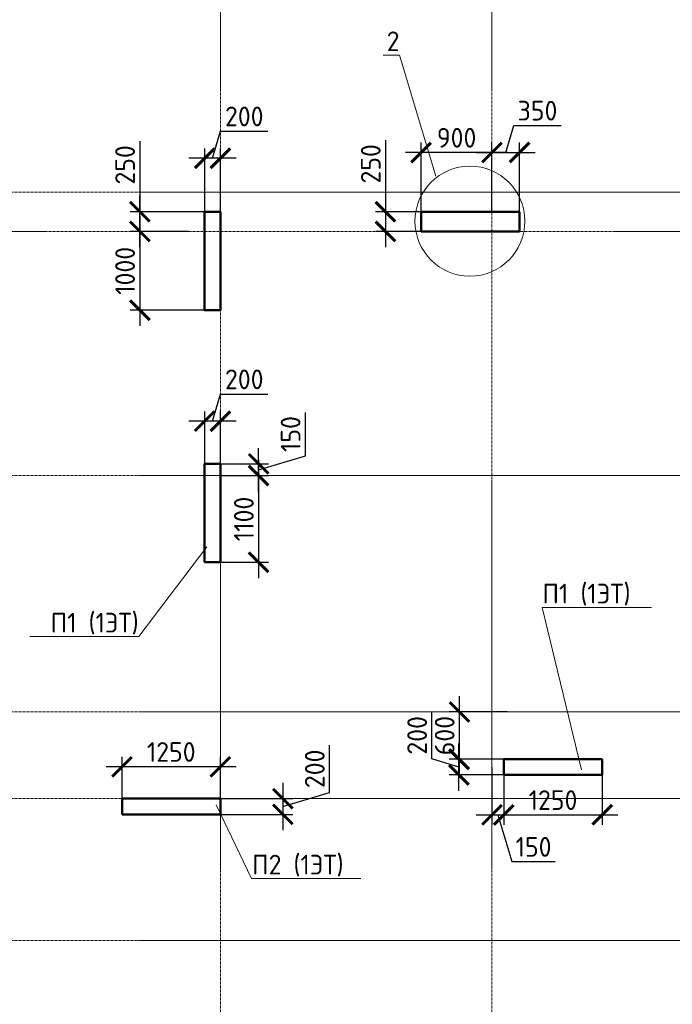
# Model space of a CAD drawing. Header units: millimetres. Extents: x 263826 to 1718326, y -423071 to 70137.
# Tile 190 of 256: x 434643 to 442934, y -73275 to -60776. Entities that reach past the tile are written whole.
import ezdxf
from ezdxf import colors
from ezdxf.entities.mleader import LeaderData, LeaderLine
from ezdxf.math import Vec2, Vec3

# ---------------------------------------------------------------- set-up
doc = ezdxf.new("R2010")
doc.units = ezdxf.units.MM
doc.linetypes.add('______5', pattern=[1100, 800, -100, 100, -100])
doc.linetypes.add('осевая', pattern=[50.8, 31.75, -6.35, 6.35, -6.35])
for name, color, linetype, lineweight in [('Конструкции 0.5', 5, 'Continuous', 50), ('Оси', 40, '______5', 18), ('подоснова', 151, 'Continuous', 5), ('РАЗМЕРЫ', 1, 'Continuous', 9), ('Узлы', 7, 'Continuous', 0)]:
    doc.layers.add(name, color=color, linetype=linetype, lineweight=lineweight)
doc.layers.add('Стена_ бетон не несущ.', color=7, linetype='Continuous', lineweight=35, true_color=0xb4b496)
doc.layers.add('Стена_ бетон несущ.', color=7, linetype='Continuous', lineweight=70, true_color=0xb4b496)
doc.styles.add('GOST-2.304_Type-B', font='GOST_Common.ttf')
doc.dimstyles.new('СПДС', dxfattribs={"dimscale": 100, "dimtxt": 2.5, "dimasz": 2.5, "dimexe": 1.25, "dimexo": 0, "dimtad": 1, "dimdec": 0, "dimtxsty": 'GOST-2.304_Type-B', "dimblk": 'ARCHTICK', "dimcen": 2.5, "dimdle": 2, "dimadec": 0, "dimazin": 2, "dimtfac": 0.75, "dimtdec": 0, "dimtmove": 1, "dimatfit": 3, "dimfxl": 1, "dimtolj": 1, "dimarcsym": 1})

# ---------------------------------------------------------------- blocks, each defined once
blk = doc.blocks.new('оси 2.2-2.3')
at = {"layer": 'Оси', "color": 16, "linetype": 'осевая', "lineweight": 0, "transparency": 33554687}
for p, q in [((487804.9, -104267.9), (487804.9, -130953.9)), ((491254.9, -104267.9), (491254.9, -130953.9)), ((468076.3, -109995.4), (524372.9, -109995.4)), ((468653.8, -110495.4), (523696.4, -110495.4)), ((468076.3, -113595.4), (524372.9, -113595.4)), ((468076.3, -116595.4), (524372.9, -116595.4)), ((468076.3, -117695.4), (524372.9, -117695.4)), ((468076.3, -119495.4), (524372.9, -119495.4))]:
    blk.add_line(p, q, dxfattribs=at)
blk = doc.blocks.new('_ArchTick')
at = {"color": 0, "linetype": 'ByBlock', "const_width": 0.15}
blk.add_lwpolyline([(-0.5, -0.5), (0.5, 0.5)], dxfattribs=at)
blk = doc.blocks.new('*D1799')
at = {"layer": 'DEFPOINTS', "color": 0, "transparency": 16777216}
for p in [(437093, -66414), (437678, -66414), (437326, -66564)]:
    blk.add_point(p, dxfattribs=at)
at = {"layer": 'РАЗМЕРЫ', "color": 0, "lineweight": -2, "transparency": 16777216}
for p, q in [((438272, -66311), (438272, -65761)), ((437678, -66764), (437678, -66214)), ((437678, -66489), (438272, -66311)), ((437093, -66414), (437803, -66414)), ((437326, -66564), (437803, -66564))]:
    blk.add_line(p, q, dxfattribs=at)
at = {"layer": 'РАЗМЕРЫ', "color": 0, "lineweight": -2, "transparency": 16777216, "xscale": 250, "yscale": 250, "zscale": 250}
for p, rotation in [((437678, -66414), 90), ((437678, -66564), 270)]:
    blk.add_blockref('_ArchTick', p, dxfattribs=dict(at, rotation=rotation))
at = {"layer": 'РАЗМЕРЫ', "color": 0, "lineweight": 0, "transparency": 16777216, "insert": (438085, -66036), "char_height": 250, "attachment_point": 5, "rotation": 90, "style": 'GOST-2.304_Type-B'}
blk.add_mtext('\\A1;150', dxfattribs=at)
blk = doc.blocks.new('*D1800')
at = {"layer": 'DEFPOINTS', "color": 0, "transparency": 16777216}
for p in [(437193, -66564), (437193, -67664), (437678, -67664)]:
    blk.add_point(p, dxfattribs=at)
at = {"layer": 'РАЗМЕРЫ', "color": 0, "lineweight": -2, "transparency": 16777216}
for p, q in [((437678, -66364), (437678, -67864)), ((437193, -66564), (437803, -66564)), ((437193, -67664), (437803, -67664))]:
    blk.add_line(p, q, dxfattribs=at)
at = {"layer": 'РАЗМЕРЫ', "color": 0, "lineweight": -2, "transparency": 16777216, "xscale": 250, "yscale": 250, "zscale": 250}
for p, rotation in [((437678, -66564), 90), ((437678, -67664), 270)]:
    blk.add_blockref('_ArchTick', p, dxfattribs=dict(at, rotation=rotation))
at = {"layer": 'РАЗМЕРЫ', "color": 0, "lineweight": 0, "transparency": 16777216, "insert": (437491, -67114), "char_height": 250, "attachment_point": 5, "rotation": 90, "style": 'GOST-2.304_Type-B'}
blk.add_mtext('\\A1;1100', dxfattribs=at)
blk = doc.blocks.new('*D1801')
at = {"layer": 'DEFPOINTS', "color": 0, "transparency": 16777216}
for p in [(436993, -65873), (436993, -66414), (437193, -66414)]:
    blk.add_point(p, dxfattribs=at)
at = {"layer": 'РАЗМЕРЫ', "color": 0, "lineweight": -2, "transparency": 16777216}
for p, q in [((437093, -65873), (437196, -65529)), ((437196, -65529), (437796, -65529)), ((436993, -66414), (436993, -65748)), ((437193, -66414), (437193, -65748)), ((437393, -65873), (436793, -65873))]:
    blk.add_line(p, q, dxfattribs=at)
at = {"layer": 'РАЗМЕРЫ', "color": 0, "lineweight": -2, "transparency": 16777216, "xscale": 250, "yscale": 250, "zscale": 250, "rotation": 180}
blk.add_blockref('_ArchTick', (436993, -65873), dxfattribs=at)
at = {"layer": 'РАЗМЕРЫ', "color": 0, "lineweight": -2, "transparency": 16777216, "xscale": 250, "yscale": 250, "zscale": 250}
blk.add_blockref('_ArchTick', (437193, -65873), dxfattribs=at)
at = {"layer": 'РАЗМЕРЫ', "color": 0, "lineweight": 0, "transparency": 16777216, "insert": (437496, -65342), "char_height": 250, "attachment_point": 5, "style": 'GOST-2.304_Type-B'}
blk.add_mtext('\\A1;200', dxfattribs=at)
blk = doc.blocks.new('*D1834')
at = {"layer": 'DEFPOINTS', "color": 0, "transparency": 16777216}
for p in [(435943, -70260), (435943, -70664), (437193, -70764)]:
    blk.add_point(p, dxfattribs=at)
at = {"layer": 'РАЗМЕРЫ', "color": 0, "lineweight": -2, "transparency": 16777216}
for p, q in [((435943, -70664), (435943, -70135)), ((437193, -70764), (437193, -70135)), ((437393, -70260), (435743, -70260))]:
    blk.add_line(p, q, dxfattribs=at)
at = {"layer": 'РАЗМЕРЫ', "color": 0, "lineweight": -2, "transparency": 16777216, "xscale": 250, "yscale": 250, "zscale": 250, "rotation": 180}
blk.add_blockref('_ArchTick', (435943, -70260), dxfattribs=at)
at = {"layer": 'РАЗМЕРЫ', "color": 0, "lineweight": -2, "transparency": 16777216, "xscale": 250, "yscale": 250, "zscale": 250}
blk.add_blockref('_ArchTick', (437193, -70260), dxfattribs=at)
at = {"layer": 'РАЗМЕРЫ', "color": 0, "lineweight": 0, "transparency": 16777216, "insert": (436568, -70072), "char_height": 250, "attachment_point": 5, "style": 'GOST-2.304_Type-B'}
blk.add_mtext('\\A1;1250', dxfattribs=at)
blk = doc.blocks.new('*D1835')
at = {"layer": 'DEFPOINTS', "color": 0, "transparency": 16777216}
for p in [(436759, -70664), (436759, -70864), (437986, -70864)]:
    blk.add_point(p, dxfattribs=at)
at = {"layer": 'РАЗМЕРЫ', "color": 0, "lineweight": -2, "transparency": 16777216}
for p, q in [((438579, -70586), (438579, -69986)), ((437986, -70464), (437986, -71064)), ((437986, -70764), (438579, -70586)), ((436759, -70664), (438111, -70664)), ((436759, -70864), (438111, -70864))]:
    blk.add_line(p, q, dxfattribs=at)
at = {"layer": 'РАЗМЕРЫ', "color": 0, "lineweight": -2, "transparency": 16777216, "xscale": 250, "yscale": 250, "zscale": 250}
for p, rotation in [((437986, -70664), 90), ((437986, -70864), 270)]:
    blk.add_blockref('_ArchTick', p, dxfattribs=dict(at, rotation=rotation))
at = {"layer": 'РАЗМЕРЫ', "color": 0, "lineweight": 0, "transparency": 16777216, "insert": (438392, -70286), "char_height": 250, "attachment_point": 5, "rotation": 90, "style": 'GOST-2.304_Type-B'}
blk.add_mtext('\\A1;200', dxfattribs=at)
blk = doc.blocks.new('*D1836')
at = {"layer": 'DEFPOINTS', "color": 0, "transparency": 16777216}
for p in [(440223, -70164), (441084, -70164), (441084, -70364)]:
    blk.add_point(p, dxfattribs=at)
at = {"layer": 'РАЗМЕРЫ', "color": 0, "lineweight": -2, "transparency": 16777216}
for p, q in [((439880, -70161), (439880, -69561)), ((440223, -70564), (440223, -69964)), ((440223, -70264), (439880, -70161)), ((441084, -70164), (440098, -70164)), ((441084, -70364), (440098, -70364))]:
    blk.add_line(p, q, dxfattribs=at)
at = {"layer": 'РАЗМЕРЫ', "color": 0, "lineweight": -2, "transparency": 16777216, "xscale": 250, "yscale": 250, "zscale": 250}
for p, rotation in [((440223, -70164), 90), ((440223, -70364), 270)]:
    blk.add_blockref('_ArchTick', p, dxfattribs=dict(at, rotation=rotation))
at = {"layer": 'РАЗМЕРЫ', "color": 0, "lineweight": 0, "transparency": 16777216, "insert": (439692, -69861), "char_height": 250, "attachment_point": 5, "rotation": 90, "style": 'GOST-2.304_Type-B'}
blk.add_mtext('\\A1;200', dxfattribs=at)
blk = doc.blocks.new('*D1808')
at = {"layer": 'DEFPOINTS', "color": 0, "transparency": 16777216}
for p in [(440229, -69564), (440835, -69564), (440922, -70164)]:
    blk.add_point(p, dxfattribs=at)
at = {"layer": 'РАЗМЕРЫ', "color": 0, "lineweight": -2, "transparency": 16777216}
for p, q in [((440229, -70364), (440229, -69364)), ((440835, -69564), (440104, -69564)), ((440922, -70164), (440104, -70164))]:
    blk.add_line(p, q, dxfattribs=at)
at = {"layer": 'РАЗМЕРЫ', "color": 0, "lineweight": -2, "transparency": 16777216, "xscale": 250, "yscale": 250, "zscale": 250}
for p, rotation in [((440229, -69564), 90), ((440229, -70164), 270)]:
    blk.add_blockref('_ArchTick', p, dxfattribs=dict(at, rotation=rotation))
at = {"layer": 'РАЗМЕРЫ', "color": 0, "lineweight": 0, "transparency": 16777216, "insert": (440042, -69864), "char_height": 250, "attachment_point": 5, "rotation": 90, "style": 'GOST-2.304_Type-B'}
blk.add_mtext('\\A1;600', dxfattribs=at)
blk = doc.blocks.new('*D1837')
at = {"layer": 'DEFPOINTS', "color": 0, "transparency": 16777216}
for p in [(440643, -70263), (440793, -70264), (440793, -70870)]:
    blk.add_point(p, dxfattribs=at)
at = {"layer": 'РАЗМЕРЫ', "color": 0, "lineweight": -2, "transparency": 16777216}
for p, q in [((440643, -70263), (440643, -70995)), ((440793, -70264), (440793, -70995)), ((440443, -70870), (440993, -70870)), ((440718, -70870), (440896, -71464)), ((440896, -71464), (441446, -71464))]:
    blk.add_line(p, q, dxfattribs=at)
at = {"layer": 'РАЗМЕРЫ', "color": 0, "lineweight": -2, "transparency": 16777216, "xscale": 250, "yscale": 250, "zscale": 250, "rotation": 180}
blk.add_blockref('_ArchTick', (440643, -70870), dxfattribs=at)
at = {"layer": 'РАЗМЕРЫ', "color": 0, "lineweight": -2, "transparency": 16777216, "xscale": 250, "yscale": 250, "zscale": 250}
blk.add_blockref('_ArchTick', (440793, -70870), dxfattribs=at)
at = {"layer": 'РАЗМЕРЫ', "color": 0, "lineweight": 0, "transparency": 16777216, "insert": (441171, -71277), "char_height": 250, "attachment_point": 5, "style": 'GOST-2.304_Type-B'}
blk.add_mtext('\\A1;150', dxfattribs=at)
blk = doc.blocks.new('*D1838')
at = {"layer": 'DEFPOINTS', "color": 0, "transparency": 16777216}
for p in [(442043, -70364), (440793, -70531), (442043, -70870)]:
    blk.add_point(p, dxfattribs=at)
at = {"layer": 'РАЗМЕРЫ', "color": 0, "lineweight": -2, "transparency": 16777216}
for p, q in [((442043, -70364), (442043, -70995)), ((440793, -70531), (440793, -70995)), ((440593, -70870), (442243, -70870))]:
    blk.add_line(p, q, dxfattribs=at)
at = {"layer": 'РАЗМЕРЫ', "color": 0, "lineweight": -2, "transparency": 16777216, "xscale": 250, "yscale": 250, "zscale": 250, "rotation": 180}
blk.add_blockref('_ArchTick', (440793, -70870), dxfattribs=at)
at = {"layer": 'РАЗМЕРЫ', "color": 0, "lineweight": -2, "transparency": 16777216, "xscale": 250, "yscale": 250, "zscale": 250}
blk.add_blockref('_ArchTick', (442043, -70870), dxfattribs=at)
at = {"layer": 'РАЗМЕРЫ', "color": 0, "lineweight": 0, "transparency": 16777216, "insert": (441418, -70683), "char_height": 250, "attachment_point": 5, "style": 'GOST-2.304_Type-B'}
blk.add_mtext('\\A1;1250', dxfattribs=at)
blk = doc.blocks.new('*D1879')
at = {"layer": 'DEFPOINTS', "color": 0, "transparency": 16777216}
for p in [(439743, -62462), (439743, -63214), (440643, -63214)]:
    blk.add_point(p, dxfattribs=at)
at = {"layer": 'РАЗМЕРЫ', "color": 0, "lineweight": -2, "transparency": 16777216}
for p, q in [((439743, -63214), (439743, -62337)), ((440643, -63214), (440643, -62337)), ((440843, -62462), (439543, -62462))]:
    blk.add_line(p, q, dxfattribs=at)
at = {"layer": 'РАЗМЕРЫ', "color": 0, "lineweight": -2, "transparency": 16777216, "xscale": 250, "yscale": 250, "zscale": 250, "rotation": 180}
blk.add_blockref('_ArchTick', (439743, -62462), dxfattribs=at)
at = {"layer": 'РАЗМЕРЫ', "color": 0, "lineweight": -2, "transparency": 16777216, "xscale": 250, "yscale": 250, "zscale": 250}
blk.add_blockref('_ArchTick', (440643, -62462), dxfattribs=at)
at = {"layer": 'РАЗМЕРЫ', "color": 0, "lineweight": 0, "transparency": 16777216, "insert": (440193, -62275), "char_height": 250, "attachment_point": 5, "style": 'GOST-2.304_Type-B'}
blk.add_mtext('\\A1;900', dxfattribs=at)
blk = doc.blocks.new('*D1880')
at = {"layer": 'DEFPOINTS', "color": 0, "transparency": 16777216}
for p in [(440993, -62462), (440643, -62964), (440993, -63214)]:
    blk.add_point(p, dxfattribs=at)
at = {"layer": 'РАЗМЕРЫ', "color": 0, "lineweight": -2, "transparency": 16777216}
for p, q in [((440818, -62462), (440921, -62119)), ((440921, -62119), (441521, -62119)), ((440643, -62964), (440643, -62337)), ((440993, -63214), (440993, -62337)), ((440443, -62462), (441193, -62462))]:
    blk.add_line(p, q, dxfattribs=at)
at = {"layer": 'РАЗМЕРЫ', "color": 0, "lineweight": -2, "transparency": 16777216, "xscale": 250, "yscale": 250, "zscale": 250, "rotation": 180}
blk.add_blockref('_ArchTick', (440643, -62462), dxfattribs=at)
at = {"layer": 'РАЗМЕРЫ', "color": 0, "lineweight": -2, "transparency": 16777216, "xscale": 250, "yscale": 250, "zscale": 250}
blk.add_blockref('_ArchTick', (440993, -62462), dxfattribs=at)
at = {"layer": 'РАЗМЕРЫ', "color": 0, "lineweight": 0, "transparency": 16777216, "insert": (441221, -61931), "char_height": 250, "attachment_point": 5, "style": 'GOST-2.304_Type-B'}
blk.add_mtext('\\A1;350', dxfattribs=at)
blk = doc.blocks.new('*D1881')
at = {"layer": 'DEFPOINTS', "color": 0, "transparency": 16777216}
for p in [(439891, -63214), (439290, -63464), (439891, -63464)]:
    blk.add_point(p, dxfattribs=at)
at = {"layer": 'РАЗМЕРЫ', "color": 0, "lineweight": -2, "transparency": 16777216}
for p, q in [((439290, -62306), (439290, -63214)), ((439290, -63014), (439290, -63664)), ((439891, -63214), (439165, -63214)), ((439891, -63464), (439165, -63464))]:
    blk.add_line(p, q, dxfattribs=at)
at = {"layer": 'РАЗМЕРЫ', "color": 0, "lineweight": -2, "transparency": 16777216, "xscale": 250, "yscale": 250, "zscale": 250}
for p, rotation in [((439290, -63214), 90), ((439290, -63464), 270)]:
    blk.add_blockref('_ArchTick', p, dxfattribs=dict(at, rotation=rotation))
at = {"layer": 'РАЗМЕРЫ', "color": 0, "lineweight": 0, "transparency": 16777216, "insert": (439103, -62606), "char_height": 250, "attachment_point": 5, "rotation": 90, "style": 'GOST-2.304_Type-B'}
blk.add_mtext('\\A1;250', dxfattribs=at)
blk = doc.blocks.new('*D1910')
at = {"layer": 'DEFPOINTS', "color": 0, "transparency": 16777216}
for p in [(436787, -63464), (436170, -64464), (436993, -64464)]:
    blk.add_point(p, dxfattribs=at)
at = {"layer": 'РАЗМЕРЫ', "color": 0, "lineweight": -2, "transparency": 16777216}
for p, q in [((436170, -63264), (436170, -64664)), ((436787, -63464), (436045, -63464)), ((436993, -64464), (436045, -64464))]:
    blk.add_line(p, q, dxfattribs=at)
at = {"layer": 'РАЗМЕРЫ', "color": 0, "lineweight": -2, "transparency": 16777216, "xscale": 250, "yscale": 250, "zscale": 250}
for p, rotation in [((436170, -63464), 90), ((436170, -64464), 270)]:
    blk.add_blockref('_ArchTick', p, dxfattribs=dict(at, rotation=rotation))
at = {"layer": 'РАЗМЕРЫ', "color": 0, "lineweight": 0, "transparency": 16777216, "insert": (435982, -63964), "char_height": 250, "attachment_point": 5, "rotation": 90, "style": 'GOST-2.304_Type-B'}
blk.add_mtext('\\A1;1000', dxfattribs=at)
blk = doc.blocks.new('*D1942')
at = {"layer": 'DEFPOINTS', "color": 0, "transparency": 16777216}
for p in [(436170, -63214), (437053, -63214, 3100), (436786, -63464, 3100)]:
    blk.add_point(p, dxfattribs=at)
at = {"layer": 'РАЗМЕРЫ', "color": 0, "lineweight": -2, "transparency": 16777216}
for p, q in [((436170, -62319), (436170, -63214)), ((436170, -63664), (436170, -63014)), ((437053, -63214), (436045, -63214)), ((436786, -63464), (436045, -63464))]:
    blk.add_line(p, q, dxfattribs=at)
at = {"layer": 'РАЗМЕРЫ', "color": 0, "lineweight": -2, "transparency": 16777216, "xscale": 250, "yscale": 250, "zscale": 250}
for p, rotation in [((436170, -63214), 90), ((436170, -63464), 270)]:
    blk.add_blockref('_ArchTick', p, dxfattribs=dict(at, rotation=rotation))
at = {"layer": 'РАЗМЕРЫ', "color": 0, "lineweight": 0, "transparency": 16777216, "insert": (435982, -62619), "char_height": 250, "attachment_point": 5, "rotation": 90, "style": 'GOST-2.304_Type-B'}
blk.add_mtext('\\A1;250', dxfattribs=at)
blk = doc.blocks.new('*D1943')
at = {"layer": 'DEFPOINTS', "color": 0, "transparency": 16777216}
for p in [(436993, -62535), (436993, -63214), (437193, -63214, 3100)]:
    blk.add_point(p, dxfattribs=at)
at = {"layer": 'РАЗМЕРЫ', "color": 0, "lineweight": -2, "transparency": 16777216}
for p, q in [((437093, -62535), (437196, -62191)), ((437196, -62191), (437796, -62191)), ((436993, -63214), (436993, -62410)), ((437193, -63214), (437193, -62410)), ((437393, -62535), (436793, -62535))]:
    blk.add_line(p, q, dxfattribs=at)
at = {"layer": 'РАЗМЕРЫ', "color": 0, "lineweight": -2, "transparency": 16777216, "xscale": 250, "yscale": 250, "zscale": 250, "rotation": 180}
blk.add_blockref('_ArchTick', (436993, -62535), dxfattribs=at)
at = {"layer": 'РАЗМЕРЫ', "color": 0, "lineweight": -2, "transparency": 16777216, "xscale": 250, "yscale": 250, "zscale": 250}
blk.add_blockref('_ArchTick', (437193, -62535), dxfattribs=at)
at = {"layer": 'РАЗМЕРЫ', "color": 0, "lineweight": 0, "transparency": 16777216, "insert": (437496, -62004), "char_height": 250, "attachment_point": 5, "style": 'GOST-2.304_Type-B'}
blk.add_mtext('\\A1;200', dxfattribs=at)
blk = doc.blocks.new('_None')

msp = doc.modelspace()

# ---------------------------------------------------------------- linework, layer by layer
at = {"color": 1, "elevation": -4157.37226}
msp.add_lwpolyline([(436992.86242, -63213.62599), (437192.86242, -63213.62599), (437192.86242, -64463.6257), (436992.86242, -64463.6257)], close=True, dxfattribs=at)
at = {"color": 1, "lineweight": 50, "elevation": -4157.37226}
msp.add_lwpolyline([(436992.86242, -63213.62599), (437192.86242, -63213.62599), (437192.86242, -64463.6257), (436992.86242, -64463.6257)], close=True, dxfattribs=at)
at = {"color": 4, "lineweight": 0}
msp.add_circle((440362.90317, -63333.80178), 698.41929, dxfattribs=at)
at = {"layer": 'Конструкции 0.5'}
for p, q in [((440272.85531, -63213.62565, -4157.37226), (439742.85531, -63213.62565, -4157.37226)), ((439742.85531, -63213.62565, -4157.37226), (439742.85531, -63463.62565, -4157.37226)), ((440392.85531, -63213.62565, -4157.37226), (440272.85531, -63213.62565, -4157.37226)), ((440992.85684, -63213.62565, -4157.37226), (440392.85531, -63213.62565, -4157.37226)), ((440992.85684, -63463.62565, -4157.37226), (440992.85684, -63213.62565, -4157.37226)), ((439742.85531, -63463.62565, -4157.37226), (440792.85531, -63463.62565, -4157.37226)), ((440792.85531, -63463.62565, -4157.37226), (440912.85531, -63463.62565, -4157.37226)), ((440912.85531, -63463.62565, -4157.37226), (440992.85684, -63463.62565, -4157.37226)), ((437112.85531, -66413.6257, -4157.37226), (436992.85531, -66413.6257, -4157.37226)), ((436992.85531, -66413.6257, -4157.37226), (436992.85531, -67663.62592, -4157.37226)), ((437192.85531, -66413.6257, -4157.37226), (437112.85531, -66413.6257, -4157.37226)), ((437192.85531, -67043.62592, -4157.37226), (437192.85531, -66413.6257, -4157.37226)), ((437192.85531, -67163.62592, -4157.37226), (437192.85531, -67043.62592, -4157.37226)), ((437192.85531, -67663.62592, -4157.37226), (437192.85531, -67163.62592, -4157.37226)), ((436992.85531, -67663.62592, -4157.37226), (437112.85531, -67663.62592, -4157.37226)), ((437112.85531, -67663.62592, -4157.37226), (437192.85531, -67663.62592, -4157.37226)), ((442042.85531, -70163.62565, -4157.37226), (440792.85531, -70163.62565, -4157.37226)), ((440792.85531, -70163.62565, -4157.37226), (440792.85531, -70363.62565, -4157.37226)), ((442042.85531, -70363.62565, -4157.37226), (442042.85531, -70163.62565, -4157.37226)), ((440792.85531, -70363.62565, -4157.37226), (442042.85531, -70363.62565, -4157.37226)), ((436992.85531, -70663.62565, -4157.37226), (435942.8569, -70663.62565, -4157.37226)), ((435942.8569, -70663.62565, -4157.37226), (435942.8569, -70863.62565, -4157.37226)), ((437112.85531, -70663.62565, -4157.37226), (436992.85531, -70663.62565, -4157.37226)), ((437192.85531, -70663.62565, -4157.37226), (437112.85531, -70663.62565, -4157.37226)), ((437192.85531, -70863.62565, -4157.37226), (437192.85531, -70663.62565, -4157.37226)), ((435942.8569, -70863.62565, -4157.37226), (436992.85531, -70863.62565, -4157.37226)), ((436992.85531, -70863.62565, -4157.37226), (437112.85531, -70863.62565, -4157.37226)), ((437112.85531, -70863.62565, -4157.37226), (437192.85531, -70863.62565, -4157.37226))]:
    msp.add_line(p, q, dxfattribs=at)
at = {"layer": 'Конструкции 0.5', "color": 1}
msp.add_line((436993.02248, -64463.6257, -4157.37226), (437192.85531, -64463.6257, -4157.37226), dxfattribs=at)
at = {"layer": 'Стена_ бетон не несущ.', "color": 1, "linetype": 'Continuous', "lineweight": 35, "transparency": 33554687}
for p, q in [((436992.86242, -63213.62599, -4157.37226), (437192.86242, -63213.62599, -4157.37226)), ((437192.86242, -64463.6257, -4157.37226), (436992.86242, -64463.6257, -4157.37226))]:
    msp.add_line(p, q, dxfattribs=at)
at = {"layer": 'Стена_ бетон несущ.', "color": 1, "linetype": 'Continuous', "lineweight": 35, "transparency": 33554687}
for p, q in [((437192.86242, -63213.62599, -4157.37226), (436992.86242, -63213.62599, -4157.37226)), ((436992.86242, -63213.62599, -4157.37226), (436992.86242, -64463.6257, -4157.37226)), ((437192.86242, -64463.6257, -4157.37226), (437192.86242, -63213.62599, -4157.37226)), ((436992.86242, -64463.6257, -4157.37226), (437192.86242, -64463.6257, -4157.37226))]:
    msp.add_line(p, q, dxfattribs=at)

# ---------------------------------------------------------------- block references
at = {"layer": 'РАЗМЕРЫ', "color": 1}
msp.add_blockref('оси 2.2-2.3', (-50611.99665, 47031.72666, -4157.37226), dxfattribs=at)

# ---------------------------------------------------------------- dimensions: what is measured, and where the dimension line sits
at = {"layer": 'РАЗМЕРЫ', "color": 1, "lineweight": 0}
for base, p1, p2, picture, middle in [((436992.95107, -62535.18816, -4157.37226), (437192.95107, -63213.62599, -1057.37226), (436992.95107, -63213.62599, -4157.37226), '*D1943', (437258.57607, -62003.93816, -4157.37226)), ((440992.85684, -62462.34513, -4157.37226), (440642.95107, -62963.62565, -4157.37226), (440992.85684, -63213.62565, -4157.37226), '*D1880', (440983.52895, -61931.09513, -4157.37226)), ((439742.85531, -62462.34513, -4157.37226), (440642.95107, -63213.62565, -4157.37226), (439742.85531, -63213.62565, -4157.37226), '*D1879', (440192.90319, -62274.84513, -4157.37226)), ((436992.85531, -65873.03901, -4157.37226), (437192.95109, -66413.6257, -4157.37226), (436992.85531, -66413.6257, -4157.37226), '*D1801', (437258.5282, -65341.78901, -4157.37226)), ((435942.8569, -70259.80597, -4157.37226), (437192.85531, -70763.62565, -4157.37226), (435942.8569, -70663.62565, -4157.37226), '*D1834', (436567.85611, -70072.30597, -4157.37226)), ((440792.85531, -70870.28295, -4157.37226), (440642.95107, -70262.73729, -4157.37226), (440792.85531, -70263.62565, -4157.37226), '*D1837', (440958.52819, -71276.53295, -4157.37226)), ((442042.85531, -70870.28295, -4157.37226), (440792.85531, -70531.00402, -4157.37226), (442042.85531, -70363.62565, -4157.37226), '*D1838', (441417.85531, -70682.78295, -4157.37226))]:
    dim = msp.add_linear_dim(base=base, p1=p1, p2=p2, dimstyle='СПДС', dxfattribs=at)
    dim.commit()
    dim.dimension.update_dxf_attribs({"geometry": picture, "text_midpoint": middle})
for base, p1, p2, picture, middle in [((436169.53089, -63213.62599, -4157.37226), (436786.45342, -63463.6254, -1057.37226), (437052.95107, -63213.62599, -1057.37226), '*D1942', (436186.98363, -62619.36189, -4157.37226)), ((439290.17507, -63463.62565, -4157.37226), (439890.65039, -63213.62565, -4157.37226), (439890.65039, -63463.62565, -4157.37226), '*D1881', (439332.03342, -62606.12144, -4157.37226))]:
    dim = msp.add_linear_dim(base=base, p1=p1, p2=p2, angle=90, dimstyle='СПДС', dxfattribs=at)
    dim.commit()
    dim.dimension.update_dxf_attribs({"geometry": picture, "text_midpoint": middle, "dimtype": 160})
for base, p1, p2, picture, middle in [((436169.60941, -64463.6257, -4157.37226), (436786.53194, -63463.62565, -4157.37226), (436993.02248, -64463.6257, -4157.37226), '*D1910', (435982.10941, -63963.62567, -4157.37226)), ((437678.41658, -66413.6257, -4157.37226), (437326.03196, -66563.62565, -4157.37226), (437092.85531, -66413.6257, -4157.37226), '*D1799', (438084.66658, -66248.00067, -4157.37226)), ((437678.41658, -67663.62567, -4157.37226), (437192.95109, -66563.62565, -4157.37226), (437192.95109, -67663.62567, -4157.37226), '*D1800', (437490.91658, -67113.62566, -4157.37226)), ((440229.15255, -69563.62565, -4157.37226), (440921.84436, -70163.62565, -4157.37226), (440835.01935, -69563.62565, -4157.37226), '*D1808', (440041.65255, -69863.62565, -4157.37226)), ((440223.28575, -70163.62565, -4157.37226), (441083.65786, -70363.62565, -4157.37226), (441083.65786, -70163.62565, -4157.37226), '*D1836', (439692.03575, -70098.00065, -4157.37226)), ((437985.71091, -70863.62565, -4157.37226), (436759.43295, -70663.62565, -4157.37226), (436759.43295, -70863.62565, -4157.37226), '*D1835', (438391.96091, -70523.00065, -4157.37226))]:
    dim = msp.add_linear_dim(base=base, p1=p1, p2=p2, angle=90, dimstyle='СПДС', dxfattribs=at)
    dim.commit()
    dim.dimension.update_dxf_attribs({"geometry": picture, "text_midpoint": middle})

# ---------------------------------------------------------------- leaders
at = {"layer": 'подоснова', "color": 4, "ltscale": 0.3}
ml = msp.add_multileader_mtext('Standard', dxfattribs=at)
ml.set_content('П1 (1ЭТ)', color=4, style='GOST-2.304_Type-B')
ml.set_leader_properties(color=256, linetype='ByLayer', lineweight=15)
ml.set_arrow_properties(name='NONE')
ml.build(insert=Vec2(0, 0))
ml.multileader.update_dxf_attribs({"text_left_attachment_type": 6, "text_right_attachment_type": 6, "dogleg_length": 0.1, "arrow_head_size": 18})
ctx = ml.context
ctx.base_point, ctx.char_height, ctx.arrow_head_size, ctx.landing_gap_size, ctx.plane_origin = Vec3(435032.34794, -68605.53401, 3100), 250, 18, 20, Vec3(427177.38272, -67337.62793, 3100)
ctx.left_attachment, ctx.right_attachment, ctx.text_align_type = 6, 6, 1
notes = []
notes.append((ctx, [(1, (1, 1, 0), (436158.054, -68605.53401, 3100), (-1, 0), 0.1, [(0, [(437020.31807, -67469.81578, 3100)], 0, [])])]))
ctx.mtext.insert, ctx.mtext.alignment, ctx.mtext.flow_direction = Vec3(435595.15097, -68305.53401, 3100), 2, 5
ml = msp.add_multileader_mtext('Standard', dxfattribs=at)
ml.set_content('П1 (1ЭТ)', color=4, style='GOST-2.304_Type-B')
ml.set_leader_properties(color=256, linetype='ByLayer', lineweight=15)
ml.set_arrow_properties(name='NONE')
ml.build(insert=Vec2(0, 0))
ml.multileader.update_dxf_attribs({"text_left_attachment_type": 6, "text_right_attachment_type": 6, "dogleg_length": 0.1, "arrow_head_size": 18})
ctx = ml.context
ctx.base_point, ctx.char_height, ctx.arrow_head_size, ctx.landing_gap_size, ctx.plane_origin = Vec3(441280.75687, -68236.15399, 3100), 250, 18, 20, Vec3(431935.77536, -70166.0382, 3100)
ctx.left_attachment, ctx.right_attachment, ctx.text_align_type = 6, 6, 1
notes.append((ctx, [(0, (1, 1, 0), (441280.65687, -68236.15399, 3100), (1, 0), 0.1, [(0, [(441778.71071, -70298.22605, 3100)], 0, [])])]))
ctx.mtext.insert, ctx.mtext.alignment, ctx.mtext.flow_direction = Vec3(441843.5599, -67936.15399, 3100), 2, 5
at = {"layer": 'РАЗМЕРЫ', "color": 2, "lineweight": 0}
ml = msp.add_multileader_mtext('Standard', dxfattribs=at)
ml.set_content('2', color=5, style='GOST-2.304_Type-B')
ml.set_leader_properties(color=256, linetype='ByLayer', lineweight=15)
ml.set_arrow_properties(name='NONE')
ml.build(insert=Vec2(0, 0))
ml.multileader.update_dxf_attribs({"text_left_attachment_type": 6, "text_right_attachment_type": 6, "dogleg_length": 0.1, "arrow_head_size": 18})
ctx = ml.context
ctx.base_point, ctx.char_height, ctx.arrow_head_size, ctx.landing_gap_size, ctx.plane_origin = Vec3(439304.73163, -61225.18576, 4157.37226), 250, 18, 20, Vec3(432141.30323, -58618.38069, 4157.37226)
ctx.left_attachment, ctx.right_attachment, ctx.text_align_type = 6, 6, 1
notes.append((ctx, [(1, (1, 1, 0), (439469.83163, -61225.18576, 4157.37226), (-1, 0), 0.1, [(0, [(439929.53823, -62763.57737, 4157.37226)], 0, [])])]))
ctx.mtext.insert, ctx.mtext.alignment, ctx.mtext.flow_direction = Vec3(439387.23163, -60925.18576, 4157.37226), 2, 5
at = {"layer": 'Узлы', "color": 80, "linetype": 'Continuous', "lineweight": 0}
ml = msp.add_multileader_mtext('Standard', dxfattribs=at)
ml.set_content('П2 (1ЭТ)', color=80, style='GOST-2.304_Type-B')
ml.set_leader_properties(color=256, linetype='ByLayer', lineweight=15)
ml.set_arrow_properties(name='NONE')
ml.build(insert=Vec2(0, 0))
ml.multileader.update_dxf_attribs({"text_left_attachment_type": 6, "text_right_attachment_type": 6, "dogleg_length": 0.1, "arrow_head_size": 18})
ctx = ml.context
ctx.base_point, ctx.char_height, ctx.arrow_head_size, ctx.landing_gap_size, ctx.plane_origin = Vec3(437588.84314, -71676.93524, -4517.37226), 250, 18, 20, Vec3(428109.17026, -65318.20718, -4517.37226)
ctx.left_attachment, ctx.right_attachment, ctx.text_align_type = 6, 6, 1
notes.append((ctx, [(0, (1, 1, 0), (437588.74314, -71676.93524, -4517.37226), (1, 0), 0.1, [(0, [(437139.02167, -70743.12915, -4517.37226)], 0, [])])]))
ctx.mtext.insert, ctx.mtext.alignment, ctx.mtext.flow_direction = Vec3(438176.64617, -71376.93524, -4517.37226), 2, 5
for ctx, leaders in notes:
    for number, flags, end, landing, length, lines in leaders:
        leader = LeaderData()
        leader.index, (leader.has_last_leader_line, leader.has_dogleg_vector, leader.attachment_direction) = number, flags
        leader.last_leader_point, leader.dogleg_vector, leader.dogleg_length = Vec3(end), Vec3(landing), length
        for number, points, colour, breaks in lines:
            line = LeaderLine()
            line.index, line.vertices, line.color, line.breaks = number, Vec3.list(points), colors.encode_raw_color(colour), breaks
            leader.lines.append(line)
        ctx.leaders.append(leader)

doc.saveas('drawing.dxf')
